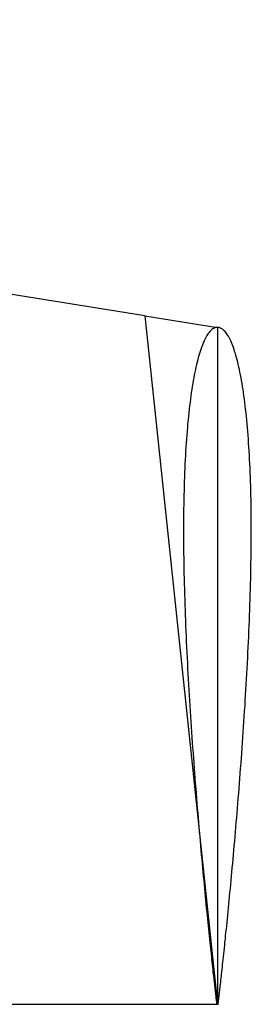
# Model space of a CAD drawing. Header units: millimetres. Extents: x 2217 to 6005, y 1873 to 4657.
# Tile 3 of 12: x 3353 to 3390, y 2184 to 2344. Entities that reach past the tile are written whole.
import ezdxf

# ---------------------------------------------------------------- set-up
doc = ezdxf.new("R2010")
doc.units = ezdxf.units.MM
doc.layers.add('7', color=7, linetype='Continuous')

msp = doc.modelspace()

# ---------------------------------------------------------------- linework, layer by layer
at = {"color": 2}
for p, q in [((3372.85, 2295.92), (3074.26, 2344.07)), ((3372.85, 2295.92), (3384.61, 2184.07)), ((2763.91, 2184.07), (3384.61, 2184.07))]:
    msp.add_line(p, q, dxfattribs=at)
at = {"color": 4}
for p, q in [((3372.85, 2295.92), (3384.61, 2294.07)), ((3384.61, 2294.07), (3384.61, 2184.07))]:
    msp.add_line(p, q, dxfattribs=at)
at = {"layer": '7', "color": 2, "linetype": 'Continuous'}
for points in [[(3384.72, 2184.07), (3384.73, 2184.07), (3384.73, 2184.09), (3384.73, 2184.13), (3384.74, 2184.18), (3384.74, 2184.24), (3384.75, 2184.31), (3384.76, 2184.4), (3384.78, 2184.5), (3384.79, 2184.62), (3384.8, 2184.75), (3384.82, 2184.89), (3384.84, 2185.05), (3384.86, 2185.22), (3384.88, 2185.4), (3384.9, 2185.6), (3384.93, 2185.81), (3384.95, 2186.04), (3384.98, 2186.27), (3385.01, 2186.52), (3385.04, 2186.79), (3385.07, 2187.06), (3385.1, 2187.35), (3385.14, 2187.65), (3385.17, 2187.97), (3385.21, 2188.29), (3385.25, 2188.63), (3385.28, 2188.99), (3385.32, 2189.35), (3385.37, 2189.73), (3385.41, 2190.12), (3385.45, 2190.52), (3385.5, 2190.94), (3385.54, 2191.36), (3385.59, 2191.8), (3385.64, 2192.25), (3385.69, 2192.71), (3385.74, 2193.19), (3385.79, 2193.67), (3385.84, 2194.17), (3385.9, 2194.67), (3385.95, 2195.19), (3386, 2195.72), (3386.06, 2196.26), (3386.12, 2196.81), (3386.17, 2197.37), (3386.23, 2197.94), (3386.29, 2198.52), (3386.35, 2199.12), (3386.41, 2199.72), (3386.47, 2200.33), (3386.53, 2200.95), (3386.59, 2201.58), (3386.65, 2202.22), (3386.71, 2202.87), (3386.78, 2203.53), (3386.84, 2204.2), (3386.9, 2204.87), (3386.97, 2205.56), (3387.03, 2206.25), (3387.09, 2206.95), (3387.16, 2207.66), (3387.22, 2208.37), (3387.29, 2209.1), (3387.35, 2209.83), (3387.42, 2210.57), (3387.48, 2211.32), (3387.55, 2212.07), (3387.61, 2212.83), (3387.68, 2213.6), (3387.75, 2214.37), (3387.81, 2215.15), (3387.87, 2215.93), (3387.94, 2216.72), (3388, 2217.52), (3388.07, 2218.32), (3388.13, 2219.13), (3388.2, 2219.94), (3388.26, 2220.75), (3388.32, 2221.58), (3388.38, 2222.4), (3388.45, 2223.23), (3388.51, 2224.06), (3388.57, 2224.9), (3388.63, 2225.74), (3388.69, 2226.59), (3388.75, 2227.43), (3388.81, 2228.28), (3388.86, 2229.14), (3388.92, 2229.99), (3388.98, 2230.85), (3389.03, 2231.71), (3389.09, 2232.57), (3389.14, 2233.43), (3389.19, 2234.3), (3389.24, 2235.16), (3389.29, 2236.03), (3389.34, 2236.9), (3389.39, 2237.76), (3389.44, 2238.63), (3389.48, 2239.5), (3389.53, 2240.37), (3389.57, 2241.24), (3389.61, 2242.1), (3389.65, 2242.97), (3389.69, 2243.84), (3389.73, 2244.7), (3389.77, 2245.56), (3389.8, 2246.42), (3389.83, 2247.28), (3389.86, 2248.14), (3389.89, 2249), (3389.92, 2249.85), (3389.95, 2250.7), (3389.97, 2251.55), (3389.99, 2252.39), (3390.01, 2253.23), (3390.03, 2254.07), (3390.05, 2254.9), (3390.06, 2255.73), (3390.08, 2256.56), (3390.09, 2257.38), (3390.1, 2258.19), (3390.1, 2259.01), (3390.11, 2259.81), (3390.11, 2260.61), (3390.11, 2261.41), (3390.11, 2262.2), (3390.1, 2262.99), (3390.1, 2263.76), (3390.09, 2264.54), (3390.08, 2265.3), (3390.07, 2266.06), (3390.05, 2266.82), (3390.03, 2267.56), (3390.01, 2268.3), (3389.99, 2269.03), (3389.97, 2269.76), (3389.94, 2270.47), (3389.91, 2271.18), (3389.88, 2271.88), (3389.84, 2272.58), (3389.81, 2273.26), (3389.77, 2273.94), (3389.73, 2274.6), (3389.68, 2275.26), (3389.64, 2275.91), (3389.59, 2276.55), (3389.54, 2277.18), (3389.49, 2277.8), (3389.43, 2278.42), (3389.38, 2279.02), (3389.32, 2279.61), (3389.26, 2280.19), (3389.19, 2280.76), (3389.13, 2281.32), (3389.06, 2281.87), (3388.99, 2282.41), (3388.92, 2282.94), (3388.85, 2283.46), (3388.77, 2283.97), (3388.69, 2284.46), (3388.61, 2284.95), (3388.53, 2285.42), (3388.45, 2285.88), (3388.36, 2286.33), (3388.27, 2286.77), (3388.19, 2287.2), (3388.09, 2287.61), (3388, 2288.01), (3387.91, 2288.4), (3387.81, 2288.78), (3387.72, 2289.15), (3387.62, 2289.5), (3387.52, 2289.84), (3387.41, 2290.17), (3387.31, 2290.48), (3387.21, 2290.78), (3387.1, 2291.07), (3386.99, 2291.35), (3386.88, 2291.61), (3386.77, 2291.86), (3386.66, 2292.1), (3386.55, 2292.32), (3386.44, 2292.53), (3386.32, 2292.73), (3386.21, 2292.91), (3386.09, 2293.08), (3385.97, 2293.24), (3385.85, 2293.38), (3385.73, 2293.51), (3385.61, 2293.63), (3385.49, 2293.73), (3385.37, 2293.82), (3385.24, 2293.9), (3385.12, 2293.96), (3384.99, 2294), (3384.87, 2294.04), (3384.74, 2294.06), (3384.61, 2294.07), (3384.48, 2294.06), (3384.35, 2294.04), (3384.23, 2294), (3384.1, 2293.96), (3383.98, 2293.9), (3383.85, 2293.82), (3383.73, 2293.73), (3383.61, 2293.63), (3383.49, 2293.51), (3383.37, 2293.38), (3383.25, 2293.24), (3383.13, 2293.08), (3383.01, 2292.91), (3382.9, 2292.73), (3382.78, 2292.53), (3382.67, 2292.32), (3382.55, 2292.1), (3382.44, 2291.86), (3382.33, 2291.61), (3382.22, 2291.35), (3382.12, 2291.07), (3382.01, 2290.78), (3381.91, 2290.48), (3381.8, 2290.17), (3381.7, 2289.84), (3381.6, 2289.5), (3381.5, 2289.15), (3381.41, 2288.78), (3381.31, 2288.4), (3381.22, 2288.01), (3381.12, 2287.61), (3381.03, 2287.2), (3380.94, 2286.77), (3380.86, 2286.33), (3380.77, 2285.88), (3380.69, 2285.42), (3380.61, 2284.95), (3380.53, 2284.46), (3380.45, 2283.97), (3380.37, 2283.46), (3380.3, 2282.94), (3380.23, 2282.41), (3380.16, 2281.87), (3380.09, 2281.32), (3380.02, 2280.76), (3379.96, 2280.19), (3379.9, 2279.61), (3379.84, 2279.02), (3379.78, 2278.42), (3379.73, 2277.8), (3379.68, 2277.18), (3379.63, 2276.55), (3379.58, 2275.91), (3379.53, 2275.26), (3379.49, 2274.6), (3379.45, 2273.94), (3379.41, 2273.26), (3379.37, 2272.58), (3379.34, 2271.88), (3379.31, 2271.18), (3379.28, 2270.47), (3379.25, 2269.76), (3379.23, 2269.03), (3379.21, 2268.3), (3379.19, 2267.56), (3379.17, 2266.82), (3379.15, 2266.06), (3379.14, 2265.3), (3379.13, 2264.54), (3379.12, 2263.76), (3379.11, 2262.99), (3379.11, 2262.2), (3379.11, 2261.41), (3379.11, 2260.61), (3379.11, 2259.81), (3379.11, 2259.01), (3379.12, 2258.19), (3379.13, 2257.38), (3379.14, 2256.56), (3379.15, 2255.73), (3379.17, 2254.9), (3379.18, 2254.07), (3379.2, 2253.23), (3379.22, 2252.39), (3379.25, 2251.55), (3379.27, 2250.7), (3379.3, 2249.85), (3379.32, 2249), (3379.35, 2248.14), (3379.38, 2247.28), (3379.42, 2246.42), (3379.45, 2245.56), (3379.49, 2244.7), (3379.53, 2243.84), (3379.56, 2242.97), (3379.6, 2242.1), (3379.65, 2241.24), (3379.69, 2240.37), (3379.73, 2239.5), (3379.78, 2238.63), (3379.83, 2237.76), (3379.87, 2236.9), (3379.92, 2236.03), (3379.97, 2235.16), (3380.03, 2234.3), (3380.08, 2233.43), (3380.13, 2232.57), (3380.19, 2231.71), (3380.24, 2230.85), (3380.3, 2229.99), (3380.35, 2229.14), (3380.41, 2228.28), (3380.47, 2227.43), (3380.53, 2226.59), (3380.59, 2225.74), (3380.65, 2224.9), (3380.71, 2224.06), (3380.77, 2223.23), (3380.83, 2222.4), (3380.9, 2221.58), (3380.96, 2220.75), (3381.02, 2219.94), (3381.09, 2219.13), (3381.15, 2218.32), (3381.21, 2217.52), (3381.28, 2216.72), (3381.34, 2215.93), (3381.41, 2215.15), (3381.47, 2214.37), (3381.54, 2213.6), (3381.6, 2212.83), (3381.67, 2212.07), (3381.73, 2211.32), (3381.8, 2210.57), (3381.86, 2209.83), (3381.93, 2209.1), (3381.99, 2208.37), (3382.06, 2207.66), (3382.12, 2206.95), (3382.19, 2206.25), (3382.25, 2205.56), (3382.32, 2204.87), (3382.38, 2204.2), (3382.44, 2203.53), (3382.5, 2202.87), (3382.57, 2202.22), (3382.63, 2201.58), (3382.69, 2200.95), (3382.75, 2200.33), (3382.81, 2199.72), (3382.87, 2199.12), (3382.93, 2198.52), (3382.99, 2197.94), (3383.05, 2197.37), (3383.1, 2196.81), (3383.16, 2196.26), (3383.21, 2195.72), (3383.27, 2195.19), (3383.32, 2194.67), (3383.38, 2194.17), (3383.43, 2193.67), (3383.48, 2193.19), (3383.53, 2192.71), (3383.58, 2192.25), (3383.63, 2191.8), (3383.67, 2191.36), (3383.72, 2190.94), (3383.77, 2190.52), (3383.81, 2190.12), (3383.85, 2189.73), (3383.89, 2189.35), (3383.93, 2188.99), (3383.97, 2188.63), (3384.01, 2188.29), (3384.05, 2187.97), (3384.08, 2187.65), (3384.12, 2187.35), (3384.15, 2187.06), (3384.18, 2186.79), (3384.21, 2186.52), (3384.24, 2186.27), (3384.27, 2186.04), (3384.29, 2185.81), (3384.32, 2185.6), (3384.34, 2185.4), (3384.36, 2185.22), (3384.38, 2185.05), (3384.4, 2184.89), (3384.41, 2184.75), (3384.43, 2184.62), (3384.44, 2184.5), (3384.45, 2184.4), (3384.46, 2184.31), (3384.47, 2184.24), (3384.48, 2184.18), (3384.49, 2184.13), (3384.49, 2184.09), (3384.49, 2184.07), (3384.49, 2184.07), (3384.72, 2184.07)], [(3384.61, 2294.07), (3384.61, 2184.07)]]:
    msp.add_lwpolyline(points, dxfattribs=at)

doc.saveas('drawing.dxf')
